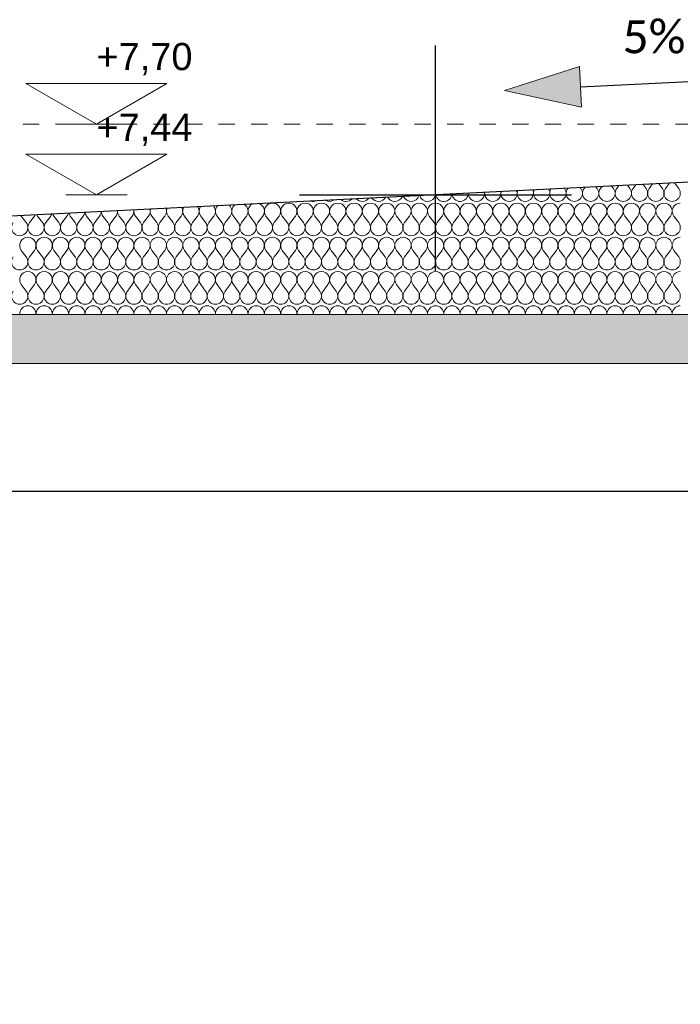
# Model space of a CAD drawing. Extents: x 1621802 to 1789819, y -272404 to -112799.
# Tile 4 of 11: x 1659300 to 1683600, y -159312 to -123095. Entities that reach past the tile are written whole.
import ezdxf

# ---------------------------------------------------------------- set-up
doc = ezdxf.new("R2010")
doc.units = 0
doc.header["$MEASUREMENT"] = 0
doc.linetypes.add('Przerywana krótka', pattern=[1200, 600, -600])
doc.linetypes.add('Wipeout_Contour', pattern=[10000, 0, -10000])
for name, color, linetype in [('299-A Wymiary Opisy', 7, 'Continuous'), ('810-G Ogólne', 7, 'Continuous'), ('830-G Teksty Etykiety', 7, 'Continuous'), ('OPIS_NPS_OKRĄG', 7, 'Continuous')]:
    doc.layers.add(name, color=color, linetype=linetype)
doc.styles.add('STYL_AUTOMATYCZNY_2', font='txt')
doc.styles.add('STYL_AUTOMATYCZNY_3', font='txt')
doc.styles.add('STYL_AUTOMATYCZNY_4', font='txt')
doc.dimstyles.new('STYL_AUTOMATYCZNY__1', dxfattribs={"dimtxt": 1000, "dimasz": 475, "dimexe": 0.18, "dimexo": 0.0625, "dimgap": 0, "dimtad": 1, "dimdec": 0, "dimlfac": 0.01, "dimzin": 0, "dimdsep": 46, "dimtxsty": 'STYL_AUTOMATYCZNY_2', "dimblk": 'ARROWHEAD_2', "dimblk1": 'ARROWHEAD_2', "dimblk2": 'ARROWHEAD_2', "dimcen": 0.09, "dimclrd": 85, "dimclre": 85, "dimclrt": 46, "dimadec": 1, "dimazin": 0, "dimtfac": 1, "dimtdec": 4, "dimtmove": 0, "dimatfit": 3, "dimfxl": 0, "dimtolj": 1, "dimtzin": 0, "dimarcsym": 0})
doc.dimstyles.new('STYL_AUTOMATYCZNY__2', dxfattribs={"dimtxt": 1500, "dimasz": 475, "dimexe": 0.18, "dimexo": 0.0625, "dimgap": 0, "dimtad": 1, "dimdec": 0, "dimlfac": 0.01, "dimzin": 0, "dimdsep": 46, "dimtxsty": 'STYL_AUTOMATYCZNY_3', "dimblk": 'ARROWHEAD_2', "dimblk1": 'ARROWHEAD_2', "dimblk2": 'ARROWHEAD_2', "dimcen": 0.09, "dimclrd": 85, "dimclre": 85, "dimclrt": 20, "dimadec": 1, "dimazin": 0, "dimtfac": 1, "dimtdec": 4, "dimtmove": 0, "dimatfit": 3, "dimfxl": 0, "dimtolj": 1, "dimtzin": 0, "dimarcsym": 0})

# ---------------------------------------------------------------- blocks, each defined once
blk = doc.blocks.new('*X1')
at = {"layer": '810-G Ogólne', "color": 38, "linetype": 'Continuous', "lineweight": 13}
for p, q in [((1679460, -129300), (1679465, -129294)), ((1679940, -129300), (1679918, -129271)), ((1680060, -129300), (1680088, -129263)), ((1680540, -129300), (1680497, -129242)), ((1680660, -129300), (1680711, -129232)), ((1681140, -129300), (1681075, -129213)), ((1681260, -129300), (1681335, -129200)), ((1681740, -129300), (1681653, -129184)), ((1681860, -129300), (1681958, -129169)), ((1682340, -129300), (1682232, -129156)), ((1682460, -129300), (1682581, -129138)), ((1682940, -129300), (1682810, -129127)), ((1683060, -129300), (1683205, -129107)), ((1683540, -129300), (1683388, -129098)), ((1659540, -130560), (1659360, -130320)), ((1659660, -130560), (1659840, -130320)), ((1660140, -130560), (1659960, -130320)), ((1660260, -130560), (1660440, -130320)), ((1660740, -130560), (1660560, -130320)), ((1660860, -130560), (1661040, -130320)), ((1661340, -130560), (1661160, -130320)), ((1661460, -130560), (1661640, -130320)), ((1661940, -130560), (1661760, -130320)), ((1662060, -130560), (1662240, -130320)), ((1662540, -130560), (1662360, -130320)), ((1662660, -130560), (1662840, -130320)), ((1663140, -130560), (1662960, -130320)), ((1663260, -130560), (1663440, -130320)), ((1663740, -130560), (1663560, -130320)), ((1663860, -130560), (1664040, -130320)), ((1664340, -130560), (1664160, -130320)), ((1664460, -130560), (1664640, -130320)), ((1664940, -130560), (1664760, -130320)), ((1665060, -130560), (1665240, -130320)), ((1665540, -130560), (1665360, -130320)), ((1665660, -130560), (1665840, -130320)), ((1666140, -130560), (1665960, -130320)), ((1666260, -130560), (1666440, -130320)), ((1666740, -130560), (1666560, -130320)), ((1666860, -130560), (1667040, -130320)), ((1667340, -130560), (1667160, -130320)), ((1667460, -130560), (1667640, -130320)), ((1667940, -130560), (1667760, -130320)), ((1668060, -130560), (1668240, -130320)), ((1668540, -130560), (1668360, -130320)), ((1668660, -130560), (1668840, -130320)), ((1669140, -130560), (1668960, -130320)), ((1669260, -130560), (1669440, -130320)), ((1669740, -130560), (1669560, -130320)), ((1669860, -130560), (1670040, -130320)), ((1670340, -130560), (1670160, -130320)), ((1670460, -130560), (1670640, -130320)), ((1670940, -130560), (1670760, -130320)), ((1671060, -130560), (1671240, -130320)), ((1671540, -130560), (1671360, -130320)), ((1671660, -130560), (1671840, -130320)), ((1672140, -130560), (1671960, -130320)), ((1672260, -130560), (1672440, -130320)), ((1672740, -130560), (1672560, -130320)), ((1672860, -130560), (1673040, -130320)), ((1673340, -130560), (1673160, -130320)), ((1673460, -130560), (1673640, -130320)), ((1673940, -130560), (1673760, -130320)), ((1674060, -130560), (1674240, -130320)), ((1674540, -130560), (1674360, -130320)), ((1674660, -130560), (1674840, -130320)), ((1675140, -130560), (1674960, -130320)), ((1675260, -130560), (1675440, -130320)), ((1675740, -130560), (1675560, -130320)), ((1675860, -130560), (1676040, -130320)), ((1676340, -130560), (1676160, -130320)), ((1676460, -130560), (1676640, -130320)), ((1676940, -130560), (1676760, -130320)), ((1677060, -130560), (1677240, -130320)), ((1677540, -130560), (1677360, -130320)), ((1677660, -130560), (1677840, -130320)), ((1678140, -130560), (1677960, -130320)), ((1678260, -130560), (1678440, -130320)), ((1678740, -130560), (1678560, -130320)), ((1678860, -130560), (1679040, -130320)), ((1679340, -130560), (1679160, -130320)), ((1679460, -130560), (1679640, -130320)), ((1679940, -130560), (1679760, -130320)), ((1680060, -130560), (1680240, -130320)), ((1680540, -130560), (1680360, -130320)), ((1680660, -130560), (1680840, -130320)), ((1681140, -130560), (1680960, -130320)), ((1681260, -130560), (1681440, -130320)), ((1681740, -130560), (1681560, -130320)), ((1681860, -130560), (1682040, -130320)), ((1682340, -130560), (1682160, -130320)), ((1682460, -130560), (1682640, -130320)), ((1682940, -130560), (1682760, -130320)), ((1683060, -130560), (1683240, -130320)), ((1683540, -130560), (1683360, -130320)), ((1659540, -131820), (1659360, -131580)), ((1659660, -131820), (1659840, -131580)), ((1660140, -131820), (1659960, -131580)), ((1660260, -131820), (1660440, -131580)), ((1660740, -131820), (1660560, -131580)), ((1660860, -131820), (1661040, -131580)), ((1661340, -131820), (1661160, -131580)), ((1661460, -131820), (1661640, -131580)), ((1661940, -131820), (1661760, -131580)), ((1662060, -131820), (1662240, -131580)), ((1662540, -131820), (1662360, -131580)), ((1662660, -131820), (1662840, -131580)), ((1663140, -131820), (1662960, -131580)), ((1663260, -131820), (1663440, -131580)), ((1663740, -131820), (1663560, -131580)), ((1663860, -131820), (1664040, -131580)), ((1664340, -131820), (1664160, -131580)), ((1664460, -131820), (1664640, -131580)), ((1664940, -131820), (1664760, -131580)), ((1665060, -131820), (1665240, -131580)), ((1665540, -131820), (1665360, -131580)), ((1665660, -131820), (1665840, -131580)), ((1666140, -131820), (1665960, -131580)), ((1666260, -131820), (1666440, -131580)), ((1666740, -131820), (1666560, -131580)), ((1666860, -131820), (1667040, -131580)), ((1667340, -131820), (1667160, -131580)), ((1667460, -131820), (1667640, -131580)), ((1667940, -131820), (1667760, -131580)), ((1668060, -131820), (1668240, -131580)), ((1668540, -131820), (1668360, -131580)), ((1668660, -131820), (1668840, -131580)), ((1669140, -131820), (1668960, -131580)), ((1669260, -131820), (1669440, -131580)), ((1669740, -131820), (1669560, -131580)), ((1669860, -131820), (1670040, -131580)), ((1670340, -131820), (1670160, -131580)), ((1670460, -131820), (1670640, -131580)), ((1670940, -131820), (1670760, -131580)), ((1671060, -131820), (1671240, -131580)), ((1671540, -131820), (1671360, -131580)), ((1671660, -131820), (1671840, -131580)), ((1672140, -131820), (1671960, -131580)), ((1672260, -131820), (1672440, -131580)), ((1672740, -131820), (1672560, -131580)), ((1672860, -131820), (1673040, -131580)), ((1673340, -131820), (1673160, -131580)), ((1673460, -131820), (1673640, -131580)), ((1673940, -131820), (1673760, -131580)), ((1674060, -131820), (1674240, -131580)), ((1674540, -131820), (1674360, -131580)), ((1674660, -131820), (1674840, -131580)), ((1675140, -131820), (1674960, -131580)), ((1675260, -131820), (1675440, -131580)), ((1675740, -131820), (1675560, -131580)), ((1675860, -131820), (1676040, -131580)), ((1676340, -131820), (1676160, -131580)), ((1676460, -131820), (1676640, -131580)), ((1676940, -131820), (1676760, -131580)), ((1677060, -131820), (1677240, -131580)), ((1677540, -131820), (1677360, -131580)), ((1677660, -131820), (1677840, -131580)), ((1678140, -131820), (1677960, -131580)), ((1678260, -131820), (1678440, -131580)), ((1678740, -131820), (1678560, -131580)), ((1678860, -131820), (1679040, -131580)), ((1679340, -131820), (1679160, -131580)), ((1679460, -131820), (1679640, -131580)), ((1679940, -131820), (1679760, -131580)), ((1680060, -131820), (1680240, -131580)), ((1680540, -131820), (1680360, -131580)), ((1680660, -131820), (1680840, -131580)), ((1681140, -131820), (1680960, -131580)), ((1681260, -131820), (1681440, -131580)), ((1681740, -131820), (1681560, -131580)), ((1681860, -131820), (1682040, -131580)), ((1682340, -131820), (1682160, -131580)), ((1682460, -131820), (1682640, -131580)), ((1682940, -131820), (1682760, -131580)), ((1683060, -131820), (1683240, -131580)), ((1683540, -131820), (1683360, -131580)), ((1659540, -133080), (1659360, -132840)), ((1659660, -133080), (1659840, -132840)), ((1660140, -133080), (1659960, -132840)), ((1660260, -133080), (1660440, -132840)), ((1660740, -133080), (1660560, -132840)), ((1660860, -133080), (1661040, -132840)), ((1661340, -133080), (1661160, -132840)), ((1661460, -133080), (1661640, -132840)), ((1661940, -133080), (1661760, -132840)), ((1662060, -133080), (1662240, -132840)), ((1662540, -133080), (1662360, -132840)), ((1662660, -133080), (1662840, -132840)), ((1663140, -133080), (1662960, -132840)), ((1663260, -133080), (1663440, -132840)), ((1663740, -133080), (1663560, -132840)), ((1663860, -133080), (1664040, -132840)), ((1664340, -133080), (1664160, -132840)), ((1664460, -133080), (1664640, -132840)), ((1664940, -133080), (1664760, -132840)), ((1665060, -133080), (1665240, -132840)), ((1665540, -133080), (1665360, -132840)), ((1665660, -133080), (1665840, -132840)), ((1666140, -133080), (1665960, -132840)), ((1666260, -133080), (1666440, -132840)), ((1666740, -133080), (1666560, -132840)), ((1666860, -133080), (1667040, -132840)), ((1667340, -133080), (1667160, -132840)), ((1667460, -133080), (1667640, -132840)), ((1667940, -133080), (1667760, -132840)), ((1668060, -133080), (1668240, -132840)), ((1668540, -133080), (1668360, -132840)), ((1668660, -133080), (1668840, -132840)), ((1669140, -133080), (1668960, -132840)), ((1669260, -133080), (1669440, -132840)), ((1669740, -133080), (1669560, -132840)), ((1669860, -133080), (1670040, -132840)), ((1670340, -133080), (1670160, -132840)), ((1670460, -133080), (1670640, -132840)), ((1670940, -133080), (1670760, -132840)), ((1671060, -133080), (1671240, -132840)), ((1671540, -133080), (1671360, -132840)), ((1671660, -133080), (1671840, -132840)), ((1672140, -133080), (1671960, -132840)), ((1672260, -133080), (1672440, -132840)), ((1672740, -133080), (1672560, -132840)), ((1672860, -133080), (1673040, -132840)), ((1673340, -133080), (1673160, -132840)), ((1673460, -133080), (1673640, -132840)), ((1673940, -133080), (1673760, -132840)), ((1674060, -133080), (1674240, -132840)), ((1674540, -133080), (1674360, -132840)), ((1674660, -133080), (1674840, -132840)), ((1675140, -133080), (1674960, -132840)), ((1675260, -133080), (1675440, -132840)), ((1675740, -133080), (1675560, -132840)), ((1675860, -133080), (1676040, -132840)), ((1676340, -133080), (1676160, -132840)), ((1676460, -133080), (1676640, -132840)), ((1676940, -133080), (1676760, -132840)), ((1677060, -133080), (1677240, -132840)), ((1677540, -133080), (1677360, -132840)), ((1677660, -133080), (1677840, -132840)), ((1678140, -133080), (1677960, -132840)), ((1678260, -133080), (1678440, -132840)), ((1678740, -133080), (1678560, -132840)), ((1678860, -133080), (1679040, -132840)), ((1679340, -133080), (1679160, -132840)), ((1679460, -133080), (1679640, -132840)), ((1679940, -133080), (1679760, -132840)), ((1680060, -133080), (1680240, -132840)), ((1680540, -133080), (1680360, -132840)), ((1680660, -133080), (1680840, -132840)), ((1681140, -133080), (1680960, -132840)), ((1681260, -133080), (1681440, -132840)), ((1681740, -133080), (1681560, -132840)), ((1681860, -133080), (1682040, -132840)), ((1682340, -133080), (1682160, -132840)), ((1682460, -133080), (1682640, -132840)), ((1682940, -133080), (1682760, -132840)), ((1683060, -133080), (1683240, -132840)), ((1683540, -133080), (1683360, -132840))]:
    blk.add_line(p, q, dxfattribs=at)
for centre, start, end in [((1672500, -129480), 215.5186, 330.2062), ((1673100, -129480), 208.9485, 336.7763), ((1673700, -129480), 202.7299, 342.9949), ((1674300, -129480), 196.7473, 348.9776), ((1674900, -129480), 190.9158, 354.809), ((1675500, -129480), 185.1675, 0.5573), ((1676100, -129480), 179.4424, 6.2824), ((1676700, -129480), 173.6828, 12.042), ((1677300, -129480), 167.8277, 17.8972), ((1677900, -129480), 161.8064, 23.9184), ((1678500, -129480), 155.5298, 30.195), ((1679100, -129480), 148.8736, 36.8699), ((1679700, -129480), 143.1301, 36.8699), ((1680300, -129480), 143.1301, 36.8699), ((1680900, -129480), 143.1301, 36.8699), ((1681500, -129480), 143.1301, 36.8699), ((1682100, -129480), 143.1301, 36.8699), ((1682700, -129480), 143.1301, 36.8699), ((1683300, -129480), 143.1301, 36.8699), ((1665000, -130140), 323.1301, 27.0181), ((1665600, -130140), 152.259, 216.8699), ((1665600, -130140), 323.1301, 33.4658), ((1666200, -130140), 145.3475, 216.8699), ((1666200, -130140), 323.1301, 40.3773), ((1666800, -130140), 137.7215, 216.8699), ((1666800, -130140), 323.1301, 48.0033), ((1667400, -130140), 128.8915, 216.8699), ((1667400, -130140), 323.1301, 56.8333), ((1668000, -130140), 117.5506, 216.8699), ((1668000, -130140), 323.1301, 68.1742), ((1668600, -130140), 90, 216.8699), ((1668600, -130140), 323.1301, 90), ((1669200, -130140), 90, 216.8699), ((1669200, -130140), 323.1301, 90), ((1669800, -130140), 90, 216.8699), ((1669800, -130140), 323.1301, 90), ((1670100, -129480), 252.763, 292.9618), ((1670400, -130140), 90, 216.8699), ((1670400, -130140), 323.1301, 90), ((1670700, -129480), 239.9205, 305.8043), ((1671000, -130140), 90, 216.8699), ((1671000, -130140), 323.1301, 90), ((1671300, -129480), 230.5383, 315.1865), ((1671600, -130140), 90, 216.8699), ((1671600, -130140), 323.1301, 90), ((1671900, -129480), 222.6149, 323.1099), ((1672200, -130140), 90, 216.8699), ((1672200, -130140), 323.1301, 90), ((1672800, -130140), 90, 216.8699), ((1672800, -130140), 323.1301, 90), ((1673400, -130140), 90, 216.8699), ((1673400, -130140), 323.1301, 90), ((1674000, -130140), 90, 216.8699), ((1674000, -130140), 323.1301, 90), ((1674600, -130140), 90, 216.8699), ((1674600, -130140), 323.1301, 90), ((1675200, -130140), 90, 216.8699), ((1675200, -130140), 323.1301, 90), ((1675800, -130140), 90, 216.8699), ((1675800, -130140), 323.1301, 90), ((1676400, -130140), 90, 216.8699), ((1676400, -130140), 323.1301, 90), ((1677000, -130140), 90, 216.8699), ((1677000, -130140), 323.1301, 90), ((1677600, -130140), 90, 216.8699), ((1677600, -130140), 323.1301, 90), ((1678200, -130140), 90, 216.8699), ((1678200, -130140), 323.1301, 90), ((1678800, -130140), 90, 216.8699), ((1678800, -130140), 323.1301, 90), ((1679400, -130140), 90, 216.8699), ((1679400, -130140), 323.1301, 90), ((1680000, -130140), 90, 216.8699), ((1680000, -130140), 323.1301, 90), ((1680600, -130140), 90, 216.8699), ((1680600, -130140), 323.1301, 90), ((1681200, -130140), 90, 216.8699), ((1681200, -130140), 323.1301, 90), ((1681800, -130140), 90, 216.8699), ((1681800, -130140), 323.1301, 90), ((1682400, -130140), 90, 216.8699), ((1682400, -130140), 323.1301, 90), ((1683000, -130140), 90, 216.8699), ((1683000, -130140), 323.1301, 90), ((1683600, -130140), 90, 216.8699), ((1659600, -130140), 212.1806, 216.8699), ((1659600, -130140), 323.1301, 333.5442), ((1660200, -130140), 205.8035, 216.8699), ((1660200, -130140), 323.1301, 339.9213), ((1660800, -130140), 199.7149, 216.8699), ((1660800, -130140), 323.1301, 346.0099), ((1661400, -130140), 193.8172, 216.8699), ((1661400, -130140), 323.1301, 351.9077), ((1662000, -130140), 188.0351, 216.8699), ((1662000, -130140), 323.1301, 357.6897), ((1662600, -130140), 182.3057, 216.8699), ((1662600, -130140), 323.1301, 3.4191), ((1663200, -130140), 176.5706, 216.8699), ((1663200, -130140), 323.1301, 9.1542), ((1663800, -130140), 170.7713, 216.8699), ((1663800, -130140), 323.1301, 14.9535), ((1664400, -130140), 164.8428, 216.8699), ((1664400, -130140), 323.1301, 20.882), ((1665000, -130140), 158.7067, 216.8699), ((1659300, -130740), 143.1301, 36.8699), ((1659900, -130740), 143.1301, 36.8699), ((1660500, -130740), 143.1301, 36.8699), ((1661100, -130740), 143.1301, 36.8699), ((1661700, -130740), 143.1301, 36.8699), ((1662300, -130740), 143.1301, 36.8699), ((1662900, -130740), 143.1301, 36.8699), ((1663500, -130740), 143.1301, 36.8699), ((1664100, -130740), 143.1301, 36.8699), ((1664700, -130740), 143.1301, 36.8699), ((1665300, -130740), 143.1301, 36.8699), ((1665900, -130740), 143.1301, 36.8699), ((1666500, -130740), 143.1301, 36.8699), ((1667100, -130740), 143.1301, 36.8699), ((1667700, -130740), 143.1301, 36.8699), ((1668300, -130740), 143.1301, 36.8699), ((1668900, -130740), 143.1301, 36.8699), ((1669500, -130740), 143.1301, 36.8699), ((1670100, -130740), 143.1301, 36.8699), ((1670700, -130740), 143.1301, 36.8699), ((1671300, -130740), 143.1301, 36.8699), ((1671900, -130740), 143.1301, 36.8699), ((1672500, -130740), 143.1301, 36.8699), ((1673100, -130740), 143.1301, 36.8699), ((1673700, -130740), 143.1301, 36.8699), ((1674300, -130740), 143.1301, 36.8699), ((1674900, -130740), 143.1301, 36.8699), ((1675500, -130740), 143.1301, 36.8699), ((1676100, -130740), 143.1301, 36.8699), ((1676700, -130740), 143.1301, 36.8699), ((1677300, -130740), 143.1301, 36.8699), ((1677900, -130740), 143.1301, 36.8699), ((1678500, -130740), 143.1301, 36.8699), ((1679100, -130740), 143.1301, 36.8699), ((1679700, -130740), 143.1301, 36.8699), ((1680300, -130740), 143.1301, 36.8699), ((1680900, -130740), 143.1301, 36.8699), ((1681500, -130740), 143.1301, 36.8699), ((1682100, -130740), 143.1301, 36.8699), ((1682700, -130740), 143.1301, 36.8699), ((1683300, -130740), 143.1301, 36.8699), ((1659600, -131400), 90, 216.8699), ((1659600, -131400), 323.1301, 90), ((1660200, -131400), 90, 216.8699), ((1660200, -131400), 323.1301, 90), ((1660800, -131400), 90, 216.8699), ((1660800, -131400), 323.1301, 90), ((1661400, -131400), 90, 216.8699), ((1661400, -131400), 323.1301, 90), ((1662000, -131400), 90, 216.8699), ((1662000, -131400), 323.1301, 90), ((1662600, -131400), 90, 216.8699), ((1662600, -131400), 323.1301, 90), ((1663200, -131400), 90, 216.8699), ((1663200, -131400), 323.1301, 90), ((1663800, -131400), 90, 216.8699), ((1663800, -131400), 323.1301, 90), ((1664400, -131400), 90, 216.8699), ((1664400, -131400), 323.1301, 90), ((1665000, -131400), 90, 216.8699), ((1665000, -131400), 323.1301, 90), ((1665600, -131400), 90, 216.8699), ((1665600, -131400), 323.1301, 90), ((1666200, -131400), 90, 216.8699), ((1666200, -131400), 323.1301, 90), ((1666800, -131400), 90, 216.8699), ((1666800, -131400), 323.1301, 90), ((1667400, -131400), 90, 216.8699), ((1667400, -131400), 323.1301, 90), ((1668000, -131400), 90, 216.8699), ((1668000, -131400), 323.1301, 90), ((1668600, -131400), 90, 216.8699), ((1668600, -131400), 323.1301, 90), ((1669200, -131400), 90, 216.8699), ((1669200, -131400), 323.1301, 90), ((1669800, -131400), 90, 216.8699), ((1669800, -131400), 323.1301, 90), ((1670400, -131400), 90, 216.8699), ((1670400, -131400), 323.1301, 90), ((1671000, -131400), 90, 216.8699), ((1671000, -131400), 323.1301, 90), ((1671600, -131400), 90, 216.8699), ((1671600, -131400), 323.1301, 90), ((1672200, -131400), 90, 216.8699), ((1672200, -131400), 323.1301, 90), ((1672800, -131400), 90, 216.8699), ((1672800, -131400), 323.1301, 90), ((1673400, -131400), 90, 216.8699), ((1673400, -131400), 323.1301, 90), ((1674000, -131400), 90, 216.8699), ((1674000, -131400), 323.1301, 90), ((1674600, -131400), 90, 216.8699), ((1674600, -131400), 323.1301, 90), ((1675200, -131400), 90, 216.8699), ((1675200, -131400), 323.1301, 90), ((1675800, -131400), 90, 216.8699), ((1675800, -131400), 323.1301, 90), ((1676400, -131400), 90, 216.8699), ((1676400, -131400), 323.1301, 90), ((1677000, -131400), 90, 216.8699), ((1677000, -131400), 323.1301, 90), ((1677600, -131400), 90, 216.8699), ((1677600, -131400), 323.1301, 90), ((1678200, -131400), 90, 216.8699), ((1678200, -131400), 323.1301, 90), ((1678800, -131400), 90, 216.8699), ((1678800, -131400), 323.1301, 90), ((1679400, -131400), 90, 216.8699), ((1679400, -131400), 323.1301, 90), ((1680000, -131400), 90, 216.8699), ((1680000, -131400), 323.1301, 90), ((1680600, -131400), 90, 216.8699), ((1680600, -131400), 323.1301, 90), ((1681200, -131400), 90, 216.8699), ((1681200, -131400), 323.1301, 90), ((1681800, -131400), 90, 216.8699), ((1681800, -131400), 323.1301, 90), ((1682400, -131400), 90, 216.8699), ((1682400, -131400), 323.1301, 90), ((1683000, -131400), 90, 216.8699), ((1683000, -131400), 323.1301, 90), ((1683600, -131400), 90, 216.8699), ((1659300, -132000), 143.1301, 36.8699), ((1659900, -132000), 143.1301, 36.8699), ((1660500, -132000), 143.1301, 36.8699), ((1661100, -132000), 143.1301, 36.8699), ((1661700, -132000), 143.1301, 36.8699), ((1662300, -132000), 143.1301, 36.8699), ((1662900, -132000), 143.1301, 36.8699), ((1663500, -132000), 143.1301, 36.8699), ((1664100, -132000), 143.1301, 36.8699), ((1664700, -132000), 143.1301, 36.8699), ((1665300, -132000), 143.1301, 36.8699), ((1665900, -132000), 143.1301, 36.8699), ((1666500, -132000), 143.1301, 36.8699), ((1667100, -132000), 143.1301, 36.8699), ((1667700, -132000), 143.1301, 36.8699), ((1668300, -132000), 143.1301, 36.8699), ((1668900, -132000), 143.1301, 36.8699), ((1669500, -132000), 143.1301, 36.8699), ((1670100, -132000), 143.1301, 36.8699), ((1670700, -132000), 143.1301, 36.8699), ((1671300, -132000), 143.1301, 36.8699), ((1671900, -132000), 143.1301, 36.8699), ((1672500, -132000), 143.1301, 36.8699), ((1673100, -132000), 143.1301, 36.8699), ((1673700, -132000), 143.1301, 36.8699), ((1674300, -132000), 143.1301, 36.8699), ((1674900, -132000), 143.1301, 36.8699), ((1675500, -132000), 143.1301, 36.8699), ((1676100, -132000), 143.1301, 36.8699), ((1676700, -132000), 143.1301, 36.8699), ((1677300, -132000), 143.1301, 36.8699), ((1677900, -132000), 143.1301, 36.8699), ((1678500, -132000), 143.1301, 36.8699), ((1679100, -132000), 143.1301, 36.8699), ((1679700, -132000), 143.1301, 36.8699), ((1680300, -132000), 143.1301, 36.8699), ((1680900, -132000), 143.1301, 36.8699), ((1681500, -132000), 143.1301, 36.8699), ((1682100, -132000), 143.1301, 36.8699), ((1682700, -132000), 143.1301, 36.8699), ((1683300, -132000), 143.1301, 36.8699), ((1659600, -132660), 90, 216.8699), ((1659600, -132660), 323.1301, 90), ((1660200, -132660), 90, 216.8699), ((1660200, -132660), 323.1301, 90), ((1660800, -132660), 90, 216.8699), ((1660800, -132660), 323.1301, 90), ((1661400, -132660), 90, 216.8699), ((1661400, -132660), 323.1301, 90), ((1662000, -132660), 90, 216.8699), ((1662000, -132660), 323.1301, 90), ((1662600, -132660), 90, 216.8699), ((1662600, -132660), 323.1301, 90), ((1663200, -132660), 90, 216.8699), ((1663200, -132660), 323.1301, 90), ((1663800, -132660), 90, 216.8699), ((1663800, -132660), 323.1301, 90), ((1664400, -132660), 90, 216.8699), ((1664400, -132660), 323.1301, 90), ((1665000, -132660), 90, 216.8699), ((1665000, -132660), 323.1301, 90), ((1665600, -132660), 90, 216.8699), ((1665600, -132660), 323.1301, 90), ((1666200, -132660), 90, 216.8699), ((1666200, -132660), 323.1301, 90), ((1666800, -132660), 90, 216.8699), ((1666800, -132660), 323.1301, 90), ((1667400, -132660), 90, 216.8699), ((1667400, -132660), 323.1301, 90), ((1668000, -132660), 90, 216.8699), ((1668000, -132660), 323.1301, 90), ((1668600, -132660), 90, 216.8699), ((1668600, -132660), 323.1301, 90), ((1669200, -132660), 90, 216.8699), ((1669200, -132660), 323.1301, 90), ((1669800, -132660), 90, 216.8699), ((1669800, -132660), 323.1301, 90), ((1670400, -132660), 90, 216.8699), ((1670400, -132660), 323.1301, 90), ((1671000, -132660), 90, 216.8699), ((1671000, -132660), 323.1301, 90), ((1671600, -132660), 90, 216.8699), ((1671600, -132660), 323.1301, 90), ((1672200, -132660), 90, 216.8699), ((1672200, -132660), 323.1301, 90), ((1672800, -132660), 90, 216.8699), ((1672800, -132660), 323.1301, 90), ((1673400, -132660), 90, 216.8699), ((1673400, -132660), 323.1301, 90), ((1674000, -132660), 90, 216.8699), ((1674000, -132660), 323.1301, 90), ((1674600, -132660), 90, 216.8699), ((1674600, -132660), 323.1301, 90), ((1675200, -132660), 90, 216.8699), ((1675200, -132660), 323.1301, 90), ((1675800, -132660), 90, 216.8699), ((1675800, -132660), 323.1301, 90), ((1676400, -132660), 90, 216.8699), ((1676400, -132660), 323.1301, 90), ((1677000, -132660), 90, 216.8699), ((1677000, -132660), 323.1301, 90), ((1677600, -132660), 90, 216.8699), ((1677600, -132660), 323.1301, 90), ((1678200, -132660), 90, 216.8699), ((1678200, -132660), 323.1301, 90), ((1678800, -132660), 90, 216.8699), ((1678800, -132660), 323.1301, 90), ((1679400, -132660), 90, 216.8699), ((1679400, -132660), 323.1301, 90), ((1680000, -132660), 90, 216.8699), ((1680000, -132660), 323.1301, 90), ((1680600, -132660), 90, 216.8699), ((1680600, -132660), 323.1301, 90), ((1681200, -132660), 90, 216.8699), ((1681200, -132660), 323.1301, 90), ((1681800, -132660), 90, 216.8699), ((1681800, -132660), 323.1301, 90), ((1682400, -132660), 90, 216.8699), ((1682400, -132660), 323.1301, 90), ((1683000, -132660), 90, 216.8699), ((1683000, -132660), 323.1301, 90), ((1683600, -132660), 90, 216.8699), ((1659300, -133260), 143.1301, 36.8699), ((1659900, -133260), 143.1301, 36.8699), ((1660500, -133260), 143.1301, 36.8699), ((1661100, -133260), 143.1301, 36.8699), ((1661700, -133260), 143.1301, 36.8699), ((1662300, -133260), 143.1301, 36.8699), ((1662900, -133260), 143.1301, 36.8699), ((1663500, -133260), 143.1301, 36.8699), ((1664100, -133260), 143.1301, 36.8699), ((1664700, -133260), 143.1301, 36.8699), ((1665300, -133260), 143.1301, 36.8699), ((1665900, -133260), 143.1301, 36.8699), ((1666500, -133260), 143.1301, 36.8699), ((1667100, -133260), 143.1301, 36.8699), ((1667700, -133260), 143.1301, 36.8699), ((1668300, -133260), 143.1301, 36.8699), ((1668900, -133260), 143.1301, 36.8699), ((1669500, -133260), 143.1301, 36.8699), ((1670100, -133260), 143.1301, 36.8699), ((1670700, -133260), 143.1301, 36.8699), ((1671300, -133260), 143.1301, 36.8699), ((1671900, -133260), 143.1301, 36.8699), ((1672500, -133260), 143.1301, 36.8699), ((1673100, -133260), 143.1301, 36.8699), ((1673700, -133260), 143.1301, 36.8699), ((1674300, -133260), 143.1301, 36.8699), ((1674900, -133260), 143.1301, 36.8699), ((1675500, -133260), 143.1301, 36.8699), ((1676100, -133260), 143.1301, 36.8699), ((1676700, -133260), 143.1301, 36.8699), ((1677300, -133260), 143.1301, 36.8699), ((1677900, -133260), 143.1301, 36.8699), ((1678500, -133260), 143.1301, 36.8699), ((1679100, -133260), 143.1301, 36.8699), ((1679700, -133260), 143.1301, 36.8699), ((1680300, -133260), 143.1301, 36.8699), ((1680900, -133260), 143.1301, 36.8699), ((1681500, -133260), 143.1301, 36.8699), ((1682100, -133260), 143.1301, 36.8699), ((1682700, -133260), 143.1301, 36.8699), ((1683300, -133260), 143.1301, 36.8699), ((1659600, -133920), 90, 183.082), ((1659600, -133920), 356.918, 90), ((1660200, -133920), 90, 183.082), ((1660200, -133920), 356.918, 90), ((1660800, -133920), 90, 183.082), ((1660800, -133920), 356.918, 90), ((1661400, -133920), 90, 183.082), ((1661400, -133920), 356.918, 90), ((1662000, -133920), 90, 183.082), ((1662000, -133920), 356.918, 90), ((1662600, -133920), 90, 183.082), ((1662600, -133920), 356.918, 90), ((1663200, -133920), 90, 183.082), ((1663200, -133920), 356.918, 90), ((1663800, -133920), 90, 183.082), ((1663800, -133920), 356.918, 90), ((1664400, -133920), 90, 183.082), ((1664400, -133920), 356.918, 90), ((1665000, -133920), 90, 183.082), ((1665000, -133920), 356.918, 90), ((1665600, -133920), 90, 183.082), ((1665600, -133920), 356.918, 90), ((1666200, -133920), 90, 183.082), ((1666200, -133920), 356.918, 90), ((1666800, -133920), 90, 183.082), ((1666800, -133920), 356.918, 90), ((1667400, -133920), 90, 183.082), ((1667400, -133920), 356.918, 90), ((1668000, -133920), 90, 183.082), ((1668000, -133920), 356.918, 90), ((1668600, -133920), 90, 183.082), ((1668600, -133920), 356.918, 90), ((1669200, -133920), 90, 183.082), ((1669200, -133920), 356.918, 90), ((1669800, -133920), 90, 183.082), ((1669800, -133920), 356.918, 90), ((1670400, -133920), 90, 183.082), ((1670400, -133920), 356.918, 90), ((1671000, -133920), 90, 183.082), ((1671000, -133920), 356.918, 90), ((1671600, -133920), 90, 183.082), ((1671600, -133920), 356.918, 90), ((1672200, -133920), 90, 183.082), ((1672200, -133920), 356.918, 90), ((1672800, -133920), 90, 183.082), ((1672800, -133920), 356.918, 90), ((1673400, -133920), 90, 183.082), ((1673400, -133920), 356.918, 90), ((1674000, -133920), 90, 183.082), ((1674000, -133920), 356.918, 90), ((1674600, -133920), 90, 183.082), ((1674600, -133920), 356.918, 90), ((1675200, -133920), 90, 183.082), ((1675200, -133920), 356.918, 90), ((1675800, -133920), 90, 183.082), ((1675800, -133920), 356.918, 90), ((1676400, -133920), 90, 183.082), ((1676400, -133920), 356.918, 90), ((1677000, -133920), 90, 183.082), ((1677000, -133920), 356.918, 90), ((1677600, -133920), 90, 183.082), ((1677600, -133920), 356.918, 90), ((1678200, -133920), 90, 183.082), ((1678200, -133920), 356.918, 90), ((1678800, -133920), 90, 183.082), ((1678800, -133920), 356.918, 90), ((1679400, -133920), 90, 183.082), ((1679400, -133920), 356.918, 90), ((1680000, -133920), 90, 183.082), ((1680000, -133920), 356.918, 90), ((1680600, -133920), 90, 183.082), ((1680600, -133920), 356.918, 90), ((1681200, -133920), 90, 183.082), ((1681200, -133920), 356.918, 90), ((1681800, -133920), 90, 183.082), ((1681800, -133920), 356.918, 90), ((1682400, -133920), 90, 183.082), ((1682400, -133920), 356.918, 90), ((1683000, -133920), 90, 183.082), ((1683000, -133920), 356.918, 90), ((1683600, -133920), 90, 183.082)]:
    blk.add_arc(centre, 300, start, end, dxfattribs=at)
blk = doc.blocks.new('*D13')
at = {"layer": '299-A Wymiary Opisy', "color": 85, "linetype": 'Continuous', "lineweight": 13}
for p, q in [((1632886, -129537), (1631948, -129537)), ((1632417, -203936), (1632417, -129537)), ((1632886, -203936), (1631948, -203936)), ((1632417, -204242), (1632417, -203936))]:
    blk.add_line(p, q, dxfattribs=at)
at = {"layer": '299-A Wymiary Opisy', "color": 45, "linetype": 'Continuous', "lineweight": 15}
for p, q in [((1632104, -129357), (1632729, -129718)), ((1632104, -203756), (1632729, -204117))]:
    blk.add_line(p, q, dxfattribs=at)
at = {"layer": '299-A Wymiary Opisy', "color": 20, "lineweight": 13, "insert": (1632117, -168444), "char_height": 1500, "attachment_point": 7, "rotation": 90, "style": 'STYL_AUTOMATYCZNY_3'}
blk.add_mtext('\\A1;{\\pql;\\fArial|b1|i0|c0|p38;744}', dxfattribs=at)
blk = doc.blocks.new('ARROWHEAD_2')
at = {"color": 0, "linetype": 'Continuous', "lineweight": 0}
for p, q in [((0, 0), (-1, 0)), ((-0.378, -0.655), (0.378, 0.655))]:
    blk.add_line(p, q, dxfattribs=at)
blk = doc.blocks.new('*D14')
at = {"layer": '299-A Wymiary Opisy', "color": 45, "linetype": 'Continuous', "lineweight": 15}
for p, q in [((1632729, -127117), (1632104, -126756)), ((1632104, -129357), (1632729, -129718))]:
    blk.add_line(p, q, dxfattribs=at)
at = {"layer": '299-A Wymiary Opisy', "color": 85, "linetype": 'Continuous', "lineweight": 13}
for p, q in [((1632417, -126936), (1632417, -126631)), ((1632886, -126936), (1631948, -126936)), ((1632417, -129537), (1632417, -126936)), ((1632886, -129537), (1631948, -129537))]:
    blk.add_line(p, q, dxfattribs=at)
at = {"layer": '299-A Wymiary Opisy', "color": 46, "lineweight": 15, "insert": (1632217, -128996), "char_height": 1000, "attachment_point": 7, "rotation": 90, "style": 'STYL_AUTOMATYCZNY_2'}
blk.add_mtext('\\A1;{\\pql;\\fArial|b0|i0|c0|p38;26}', dxfattribs=at)
blk = doc.blocks.new('*D15')
at = {"layer": '299-A Wymiary Opisy', "color": 45, "linetype": 'Continuous', "lineweight": 15}
for p, q in [((1712882, -127819), (1712257, -127458)), ((1712257, -203756), (1712882, -204117))]:
    blk.add_line(p, q, dxfattribs=at)
at = {"layer": '299-A Wymiary Opisy', "color": 85, "linetype": 'Continuous', "lineweight": 13}
for p, q in [((1712569, -127639), (1712569, -127333)), ((1713038, -127639), (1712100, -127639)), ((1712569, -203936), (1712569, -127639)), ((1713038, -203936), (1712100, -203936)), ((1712569, -204242), (1712569, -203936))]:
    blk.add_line(p, q, dxfattribs=at)
at = {"layer": '299-A Wymiary Opisy', "color": 20, "lineweight": 13, "insert": (1712269, -167495), "char_height": 1500, "attachment_point": 7, "rotation": 90, "style": 'STYL_AUTOMATYCZNY_3'}
blk.add_mtext('\\A1;{\\pql;\\fArial|b1|i0|c0|p38;763}', dxfattribs=at)

msp = doc.modelspace()

# ---------------------------------------------------------------- hatches: boundary and pattern name
at = {"layer": '810-G Ogólne', "linetype": 'Continuous', "lineweight": 13}
msp.add_hatch(color=1, dxfattribs=at).paths.add_polyline_path([(1677132.9, -125704.6), (1679965.9, -126313.9), (1679891, -124815.8)])

# ---------------------------------------------------------------- linework, layer by layer
at = {"layer": '299-A Wymiary Opisy', "color": 45, "linetype": 'Continuous', "lineweight": 15}
for p, q in [((1662123, -126936.1), (1659528, -125436.1)), ((1659528, -125436.1), (1664718, -125436.1)), ((1664718, -125436.1), (1662123, -126936.1))]:
    msp.add_line(p, q, dxfattribs=at)
at = {"layer": '299-A Wymiary Opisy', "color": 85, "linetype": 'Continuous', "lineweight": 13}
for q in [(1660998, -126936.1), (1663248, -126936.1)]:
    msp.add_line((1662123, -126936.1), q, dxfattribs=at)
at = {"layer": '810-G Ogólne', "color": 1, "linetype": 'Continuous', "lineweight": 13}
for p, q in [((1677132.9, -125704.6), (1679891, -124815.8)), ((1679891, -124815.8), (1679965.9, -126313.9)), ((1677132.9, -125704.6), (1679965.9, -126313.9))]:
    msp.add_line(p, q, dxfattribs=at)
at = {"layer": '810-G Ogólne', "color": 22, "linetype": 'Continuous', "lineweight": 25}
for p, q in [((1679928.4, -125564.8), (1686296.3, -125246.4)), ((1639019, -140436.1), (1776133.5, -140436.1))]:
    msp.add_line(p, q, dxfattribs=at)
at = {"layer": 'OPIS_NPS_OKRĄG', "color": 78, "linetype": 'Przerywana krótka', "lineweight": 13}
msp.add_line((1636619, -126936.1), (1788519, -126936.1), dxfattribs=at)

# ---------------------------------------------------------------- texts
at = {"layer": '299-A Wymiary Opisy', "color": 46, "lineweight": 15, "insert": (1662123, -125136.1), "char_height": 1000, "attachment_point": 7, "style": 'STYL_AUTOMATYCZNY_2'}
msp.add_mtext('\\A1;{\\pql;\\fArial|b0|i0|c0|p38;+7,70}', dxfattribs=at)
at = {"layer": '830-G Teksty Etykiety', "color": 1, "linetype": 'Continuous', "lineweight": 13, "insert": (1681477.9, -123116.5), "char_height": 1214.286, "attachment_point": 1, "style": 'STYL_AUTOMATYCZNY_4'}
msp.add_mtext('\\A1;{\\pql;\\fCalibri|b0|i0|c0|p34;5%}', dxfattribs=at)

# ---------------------------------------------------------------- wipeouts: each hides what was drawn before it
at = {"color": 254, "linetype": 'Wipeout_Contour', "lineweight": 0, "ltscale": 6871517.90777415}
msp.add_wipeout([(1636619, -135736.1), (1788519, -135736.1), (1788519, -133936.1), (1636619, -133936.1)], dxfattribs=at).dxf.layer = '810-G Ogólne'

# ---------------------------------------------------------------- next in the draw order: hatches: boundary and pattern name
at = {"layer": '810-G Ogólne', "linetype": 'Continuous', "lineweight": 13}
h = msp.add_hatch(dxfattribs=at)
h.set_pattern_fill('Beton_zbrojony', color=38, style=0, pattern_type=2)
h.set_pattern_definition([(45, (0, 0), (-919.2388, 919.2388), []), (45, (-459.6, 459.6), (-919.2388, 919.2388), [975, -325])])
h.paths.add_polyline_path([(1636619, -135736.1), (1788519, -135736.1), (1788519, -133936.1), (1636619, -133936.1)])

# ---------------------------------------------------------------- next in the draw order: linework, layer by layer
at = {"layer": '810-G Ogólne', "color": 1, "linetype": 'Continuous', "lineweight": 13, "flags": 128}
msp.add_lwpolyline([(1636619, -135736.1), (1788519, -135736.1), (1788519, -133936.1), (1636619, -133936.1)], close=True, dxfattribs=at)

# ---------------------------------------------------------------- next in the draw order: wipeouts: each hides what was drawn before it
at = {"color": 254, "linetype": 'Wipeout_Contour', "lineweight": 0, "ltscale": 8588166.798031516}
msp.add_wipeout([(1636619, -133936.1), (1788519, -133936.1), (1788519, -131436.1), (1712569, -127638.6), (1636619, -131436.1)], dxfattribs=at).dxf.layer = '810-G Ogólne'

# ---------------------------------------------------------------- next in the draw order: linework, layer by layer
at = {"layer": '299-A Wymiary Opisy', "color": 45, "linetype": 'Continuous', "lineweight": 15}
for p, q in [((1662123, -129537.4), (1659528, -128037.4)), ((1659528, -128037.4), (1664718, -128037.4)), ((1664718, -128037.4), (1662123, -129537.4))]:
    msp.add_line(p, q, dxfattribs=at)
at = {"layer": '299-A Wymiary Opisy', "color": 85, "linetype": 'Continuous', "lineweight": 13}
for q in [(1660998, -129537.4), (1663248, -129537.4)]:
    msp.add_line((1662123, -129537.4), q, dxfattribs=at)
at = {"layer": '810-G Ogólne', "color": 22, "linetype": 'Continuous', "lineweight": 25}
for p, q in [((1674594, -132329.1), (1674594, -124044.3)), ((1712569, -127638.6), (1636619, -131436.1)), ((1669594, -129537.4), (1679594, -129537.4))]:
    msp.add_line(p, q, dxfattribs=at)
at = {"layer": '810-G Ogólne', "color": 1, "linetype": 'Continuous', "lineweight": 13, "flags": 128}
msp.add_lwpolyline([(1636619, -133936.1), (1788519, -133936.1), (1788519, -131436.1), (1712569, -127638.6), (1636619, -131436.1)], close=True, dxfattribs=at)

# ---------------------------------------------------------------- next in the draw order: block references
at = {"layer": '810-G Ogólne', "color": 38, "linetype": 'Continuous', "lineweight": 13}
msp.add_blockref('*X1', (0, 0), dxfattribs=at)

# ---------------------------------------------------------------- next in the draw order: texts
at = {"layer": '299-A Wymiary Opisy', "color": 46, "lineweight": 15, "insert": (1662123, -127737.4), "char_height": 1000, "attachment_point": 7, "style": 'STYL_AUTOMATYCZNY_2'}
msp.add_mtext('\\A1;{\\pql;\\fArial|b0|i0|c0|p38;+7,44}', dxfattribs=at)

# ---------------------------------------------------------------- next in the draw order: dimensions: what is measured, and where the dimension line sits
at = {"layer": '299-A Wymiary Opisy', "color": 85, "linetype": 'Continuous', "lineweight": 13}
for base, p1, p2, dimstyle, picture, middle in [((1632416.9, -126936.1), (1669594, -129537.4), (1636619, -126936.1), 'STYL_AUTOMATYCZNY__1', '*D14', (1631716.9, -128233.3)), ((1712569, -127638.6), (1639019, -203936.1), (1712569, -127638.6), 'STYL_AUTOMATYCZNY__2', '*D15', (1711519, -165779.5)), ((1632416.9, -129537.4), (1636619, -203936.1), (1669594, -129537.4), 'STYL_AUTOMATYCZNY__2', '*D13', (1631366.9, -166728.9))]:
    dim = msp.add_linear_dim(base=base, p1=p1, p2=p2, angle=90, dimstyle=dimstyle, dxfattribs=at)
    dim.commit()
    dim.dimension.update_dxf_attribs({"geometry": picture, "text_midpoint": middle, "dimtype": 160, "text_rotation": 90})

doc.saveas('drawing.dxf')
